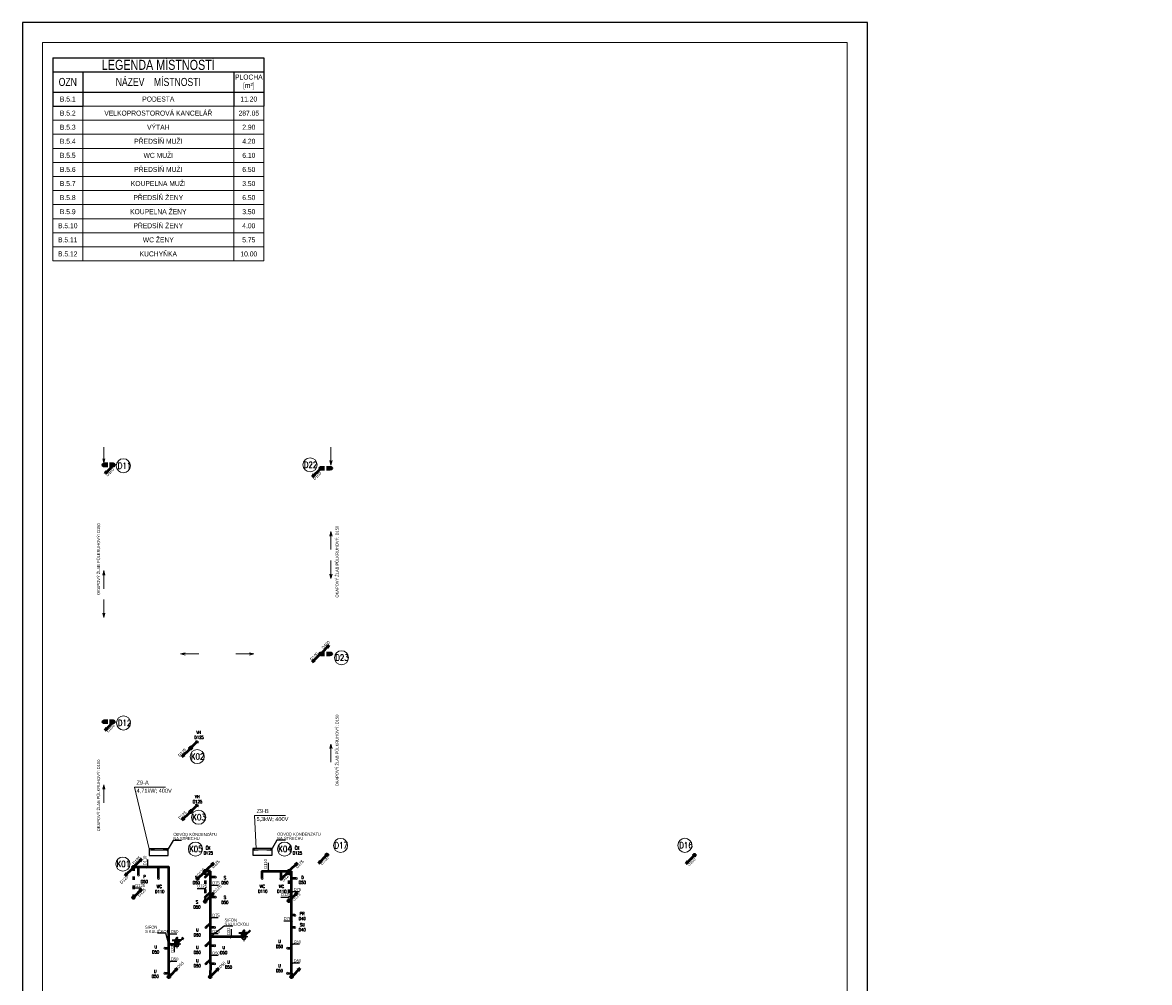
# Model space of a CAD drawing. Header units: millimetres. Extents: x 886281 to 2603493, y -207328 to 3107.
# Tile 16 of 24: x 1303834 to 1359859, y -167426 to -119684. Entities that reach past the tile are written whole.
import ezdxf

# ---------------------------------------------------------------- set-up
doc = ezdxf.new("R2010")
doc.units = ezdxf.units.MM
doc.header["$LTSCALE"] = 15
for name, pattern in [('ACAD_ISO03W100', [30, 12, -18]), ('DASHDOT', [25.4, 12.7, -6.35, 0, -6.35]), ('DASHED', [19.05, 12.7, -6.35])]:
    doc.linetypes.add(name, pattern=pattern)
doc.layers.add('AA_FORMÁTY NETISK', color=40, linetype='Continuous', plot=False)
for name, color, linetype, lineweight in [('AA_FORMÁTY TISK', 7, 'Continuous', 15), ('AA_Tabulky místností', 4, 'Continuous', 13), ('Kóty_obecně', 7, 'Continuous', 25), ('Standard', 7, 'Continuous', 25), ('VZT-potrubi', 30, 'Continuous', 35), ('ZTI-hl_tvarovky', 7, 'Continuous', 50), ('ZTI-kan_st_destova', 71, 'Continuous', 50), ('ZTI-kan_st_splaskova', 12, 'Continuous', 50), ('ZTI-kanal_destova', 70, 'DASHED', 50), ('ZTI-kanal_pripojovaci', 130, 'Continuous', 50), ('ZTI-kanal_splaskova_pod_str', 32, 'ACAD_ISO03W100', 50), ('ZTI-komponenty', 120, 'Continuous', 20), ('ZTI_popis', 191, 'Continuous', 15)]:
    doc.layers.add(name, color=color, linetype=linetype, lineweight=lineweight)
doc.layers.add('ZTI-kanal_pripojovaci-popis', color=7, linetype='Continuous')
doc.layers.add('ZTI-zar_predmety-tecky', color=7, linetype='Continuous', lineweight=20, plot=False)
doc.styles.add('Popis', font='simplex.shx', dxfattribs={"width": 0.85, "height": 150})
doc.styles.get("Standard").update_dxf_attribs({"font": 'ic-simplex.shx', "width": 0.8})

# ---------------------------------------------------------------- blocks, each defined once
blk = doc.blocks.new('*U98')
at = {"color": 0, "linetype": 'ByBlock', "lineweight": -2}
blk.add_circle((0, 0), 50, dxfattribs=at)
blk = doc.blocks.new('*U195')
at = {"color": 0, "linetype": 'ByBlock', "lineweight": -2}
blk.add_circle((0, 0), 50, dxfattribs=at)
blk = doc.blocks.new('*U196')
at = {"color": 0, "linetype": 'ByBlock', "lineweight": -2}
blk.add_circle((0, 0), 50, dxfattribs=at)
blk = doc.blocks.new('*U197')
at = {"color": 0, "linetype": 'ByBlock', "lineweight": -2}
blk.add_circle((0, 0), 50, dxfattribs=at)
blk = doc.blocks.new('*U109')
at = {"color": 0, "linetype": 'ByBlock', "lineweight": -2}
blk.add_circle((0, 0), 50, dxfattribs=at)
blk = doc.blocks.new('*U99')
at = {"color": 0, "linetype": 'ByBlock', "lineweight": -2}
blk.add_circle((0, 0), 50, dxfattribs=at)
blk = doc.blocks.new('*U104')
at = {"color": 0, "linetype": 'ByBlock', "lineweight": -2}
blk.add_circle((0, 0), 50, dxfattribs=at)
blk = doc.blocks.new('*U103')
at = {"color": 0, "linetype": 'ByBlock', "lineweight": -2}
blk.add_circle((0, 0), 50, dxfattribs=at)
blk = doc.blocks.new('*U100')
at = {"color": 0, "linetype": 'ByBlock', "lineweight": -2}
blk.add_circle((0, 0), 50, dxfattribs=at)
blk = doc.blocks.new('*U102')
at = {"color": 0, "linetype": 'ByBlock', "lineweight": -2}
blk.add_circle((0, 0), 50, dxfattribs=at)
blk = doc.blocks.new('*U101')
at = {"color": 0, "linetype": 'ByBlock', "lineweight": -2}
blk.add_circle((0, 0), 50, dxfattribs=at)
blk = doc.blocks.new('*U105')
at = {"color": 0, "linetype": 'ByBlock', "lineweight": -2}
blk.add_circle((0, 0), 50, dxfattribs=at)
blk = doc.blocks.new('*U106')
at = {"color": 0, "linetype": 'ByBlock', "lineweight": -2}
blk.add_circle((0, 0), 50, dxfattribs=at)
blk = doc.blocks.new('*U111')
at = {"color": 0, "linetype": 'ByBlock', "lineweight": -2}
blk.add_circle((0, 0), 50, dxfattribs=at)
blk = doc.blocks.new('*U107')
at = {"color": 0, "linetype": 'ByBlock', "lineweight": -2}
blk.add_circle((0, 0), 50, dxfattribs=at)
blk = doc.blocks.new('*U110')
at = {"color": 0, "linetype": 'ByBlock', "lineweight": -2}
blk.add_circle((0, 0), 50, dxfattribs=at)
blk = doc.blocks.new('*U113')
at = {"color": 0, "linetype": 'ByBlock', "lineweight": -2}
blk.add_circle((0, 0), 50, dxfattribs=at)
blk = doc.blocks.new('*U108')
at = {"color": 0, "linetype": 'ByBlock', "lineweight": -2}
blk.add_circle((0, 0), 50, dxfattribs=at)
blk = doc.blocks.new('*U112')
at = {"color": 0, "linetype": 'ByBlock', "lineweight": -2}
blk.add_circle((0, 0), 50, dxfattribs=at)
blk = doc.blocks.new('*U97')
at = {"color": 0, "linetype": 'ByBlock', "lineweight": -2}
blk.add_circle((0, 0), 50, dxfattribs=at)
blk = doc.blocks.new('*U127')
at = {"color": 0, "linetype": 'ByBlock', "lineweight": -2}
blk.add_circle((0, 0), 50, dxfattribs=at)
blk = doc.blocks.new('*U218', base_point=(137, -614))
at = {"color": 0, "linetype": 'ByBlock', "lineweight": -2}
for p, q in [((137, -614), (586, -614)), ((586, -614), (485, -589)), ((586, -614), (485, -639))]:
    blk.add_line(p, q, dxfattribs=at)
blk = doc.blocks.new('*U219', base_point=(200, 100))
at = {"linetype": 'ByBlock'}
blk.add_hatch(color=0, dxfattribs=at).paths.add_polyline_path([(200, 200, 1), (200, 0, -0.618034)])
at = {"color": 0, "linetype": 'ByBlock', "lineweight": -2}
for p, q in [((0, 0), (0, 200)), ((200, 200), (0, 200)), ((0, 0), (200, 0))]:
    blk.add_line(p, q, dxfattribs=at)
at = {"color": 2, "linetype": 'DASHDOT', "lineweight": 25}
for p, q in [((0, 100), (400, 100)), ((200, 300), (200, -100))]:
    blk.add_line(p, q, dxfattribs=at)
at = {"color": 0, "linetype": 'ByBlock', "lineweight": -2}
for start, end in [(90, 270), (270, 90)]:
    blk.add_arc((200, 100), 100, start, end, dxfattribs=at)
blk = doc.blocks.new('*U220', base_point=(200, 200))
at = {"linetype": 'ByBlock'}
blk.add_hatch(color=0, dxfattribs=at).paths.add_polyline_path([(200, 200, 1), (200, 0, -0.618034)])
at = {"color": 0, "linetype": 'ByBlock', "lineweight": -2}
for p, q in [((0, 0), (0, 200)), ((200, 200), (0, 200)), ((0, 0), (200, 0))]:
    blk.add_line(p, q, dxfattribs=at)
at = {"color": 2, "linetype": 'DASHDOT', "lineweight": 25}
for p, q in [((0, 100), (400, 100)), ((200, 300), (200, -100))]:
    blk.add_line(p, q, dxfattribs=at)
at = {"color": 0, "linetype": 'ByBlock', "lineweight": -2}
for start, end in [(90, 270), (270, 90)]:
    blk.add_arc((200, 100), 100, start, end, dxfattribs=at)
blk = doc.blocks.new('*U225')
at = {"color": 0, "linetype": 'ByBlock', "lineweight": -2}
for p, q in [((-72, 49), (-20, 92)), ((-72, 49), (72, 49)), ((-51, 402), (0, 500)), ((-51, 402), (51, 402)), ((-20, 92), (-20, 134)), ((-20, 134), (20, 134)), ((0, 500), (51, 402)), ((0, 402), (0, 0)), ((20, 92), (20, 134)), ((72, 49), (20, 92))]:
    blk.add_line(p, q, dxfattribs=at)
blk = doc.blocks.new('*T228')
at = {"layer": 'AA_Tabulky místností', "color": 0, "linetype": 'ByBlock', "lineweight": -2}
for p, q in [((0, 0), (1500, 0)), ((0, 0), (0, -700)), ((1500, 0), (9000, -1)), ((9000, -1), (10500, -1)), ((10500, -1), (10500, -701)), ((0, -700), (1500, -700)), ((0, -700), (0, -1700)), ((1500, -700), (9000, -701)), ((1500, -700), (1500, -1700)), ((9000, -701), (10500, -701)), ((9000, -701), (9000, -1701)), ((10500, -701), (10500, -1701)), ((0, -1700), (1500, -1700)), ((0, -1700), (0, -2400)), ((1500, -1700), (9000, -1701)), ((1500, -1700), (1500, -2400)), ((9000, -1701), (10500, -1701)), ((9000, -1701), (9000, -2401)), ((10500, -1701), (10500, -2401)), ((0, -2400), (1500, -2400))]:
    blk.add_line(p, q, dxfattribs=at)
at = {"layer": 'AA_Tabulky místností', "color": 0, "linetype": 'ByBlock'}
for p, q in [((0, -2400), (0, -3100)), ((1500, -2400), (9000, -2401)), ((1500, -2400), (1500, -3100)), ((9000, -2401), (10500, -2401)), ((9000, -2401), (9000, -3101)), ((10500, -2401), (10500, -3101)), ((0, -3100), (1500, -3100)), ((0, -3100), (0, -3800)), ((1500, -3100), (9000, -3101)), ((1500, -3100), (1500, -3800)), ((9000, -3101), (10500, -3101)), ((9000, -3101), (9000, -3801)), ((10500, -3101), (10500, -3801)), ((0, -3800), (1500, -3800)), ((0, -3800), (0, -4500)), ((1500, -3800), (9000, -3801)), ((1500, -3800), (1500, -4500)), ((9000, -3801), (10500, -3801)), ((9000, -3801), (9000, -4501)), ((10500, -3801), (10500, -4501)), ((0, -4500), (-1, -5200)), ((0, -4500), (1500, -4500)), ((1500, -4500), (1499, -5200)), ((1500, -4500), (9000, -4501)), ((9000, -4501), (8999, -5201)), ((9000, -4501), (10500, -4501)), ((10500, -4501), (10499, -5201)), ((-1, -5200), (1499, -5200)), ((-1, -5200), (-1, -5900)), ((1499, -5200), (8999, -5201)), ((1499, -5200), (1499, -5900)), ((8999, -5201), (10499, -5201)), ((8999, -5201), (8999, -5901)), ((10499, -5201), (10499, -5901)), ((-1, -5900), (1499, -5900)), ((-1, -5900), (-1, -6600)), ((1499, -5900), (8999, -5901)), ((1499, -5900), (1499, -6600)), ((8999, -5901), (10499, -5901)), ((8999, -5901), (8999, -6601)), ((10499, -5901), (10499, -6601)), ((-1, -6600), (1499, -6600)), ((-1, -6600), (-1, -7300)), ((1499, -6600), (8999, -6601)), ((1499, -6600), (1499, -7300)), ((8999, -6601), (10499, -6601)), ((8999, -6601), (8999, -7301)), ((10499, -6601), (10499, -7301)), ((-1, -7300), (1499, -7300)), ((-1, -7300), (-1, -8000)), ((1499, -7300), (8999, -7301)), ((1499, -7300), (1499, -8000)), ((8999, -7301), (10499, -7301)), ((8999, -7301), (8999, -8001)), ((10499, -7301), (10499, -8001)), ((-1, -8000), (1499, -8000)), ((-1, -8000), (-1, -8700)), ((1499, -8000), (8999, -8001)), ((1499, -8000), (1499, -8700)), ((8999, -8001), (10499, -8001)), ((8999, -8001), (8999, -8701)), ((10499, -8001), (10499, -8701)), ((-1, -8700), (1499, -8700)), ((-1, -8700), (-1, -9400)), ((1499, -8700), (8999, -8701)), ((1499, -8700), (1499, -9400)), ((8999, -8701), (10499, -8701)), ((8999, -8701), (8999, -9401)), ((10499, -8701), (10499, -9401)), ((-1, -9400), (1499, -9400)), ((-1, -9400), (-1, -10100)), ((1499, -9400), (8999, -9401)), ((1499, -9400), (1499, -10100)), ((8999, -9401), (10499, -9401)), ((8999, -9401), (8999, -10101)), ((10499, -9401), (10499, -10101)), ((-1, -10100), (1499, -10100)), ((1499, -10100), (8999, -10101)), ((8999, -10101), (10499, -10101))]:
    blk.add_line(p, q, dxfattribs=at)
at = {"layer": 'AA_Tabulky místností', "attachment_point": 5, "rotation": 359.9944}
for s, insert, char_height, width in [('LEGEND{\\Fc:\\program files\\ab studio\\cadkonplus 2018\\2018\\fonts\\ic-simplex|c238;A} MÍSTNOSTÍ', (5250, -351), 500, 10497), ('OZN', (750, -1200), 400, 1497), ('NÁZEV    MÍSTNOSTI', (5250, -1201), 400, 7497), ('PLOCHA [m²]', (9750, -1201), 250, 1497), ('B.5.1', (750, -2050), 250, 1497), ('PODESTA', (5250, -2051), 250, 7497), ('11.20', (9750, -2051), 250, 1497), ('B.5.2', (750, -2750), 250, 1497), ('VELKOPROSTOROVÁ KANCELÁŘ', (5250, -2751), 250, 7497), ('287.05', (9750, -2751), 250, 1497), ('B.5.3', (750, -3450), 250, 1497), ('VÝTAH', (5250, -3451), 250, 7497), ('2.90', (9750, -3451), 250, 1497), ('PŘEDSÍŇ MUŽI', (5250, -4151), 250, 7497), ('B.5.4', (750, -4150), 250, 1497), ('4.20', (9750, -4151), 250, 1497), ('B.5.5', (750, -4850), 250, 1497), ('WC MUŽI', (5250, -4851), 250, 7497), ('6.10', (9750, -4851), 250, 1497), ('B.5.6', (749, -5550), 250, 1497), ('PŘEDSÍŇ MUŽI', (5249, -5551), 250, 7497), ('6.50', (9749, -5551), 250, 1497), ('B.5.7', (749, -6250), 250, 1497), ('KOUPELNA MUŽI', (5249, -6251), 250, 7497), ('3.50', (9749, -6251), 250, 1497), ('PŘEDSÍŇ ŽENY', (5249, -6951), 250, 7497), ('B.5.8', (749, -6950), 250, 1497), ('6.50', (9749, -6951), 250, 1497), ('B.5.9', (749, -7650), 250, 1497), ('KOUPELNA ŽENY', (5249, -7651), 250, 7497), ('3.50', (9749, -7651), 250, 1497), ('B.5.10', (749, -8350), 250, 1497), ('PŘEDSÍŇ ŽENY', (5249, -8351), 250, 7497), ('4.00', (9749, -8351), 250, 1497), ('B.5.11', (749, -9050), 250, 1497), ('WC ŽENY', (5249, -9051), 250, 7497), ('5.75', (9749, -9051), 250, 1497), ('KUCHYŇKA', (5249, -9751), 250, 7497), ('B.5.12', (749, -9750), 250, 1497), ('10.00', (9749, -9751), 250, 1497)]:
    blk.add_mtext(s, dxfattribs=dict(at, insert=insert, char_height=char_height, width=width))
blk = doc.blocks.new('*U351')
at = {"color": 0, "linetype": 'ByBlock', "lineweight": -2}
for p, q in [((-35.36, -35.36), (-424.26, -424.26)), ((-424.26, -424.26), (-344.71, -291.68)), ((-291.68, -344.71), (-424.26, -424.26))]:
    blk.add_line(p, q, dxfattribs=at)
blk.add_circle((0, 0), 50, dxfattribs=at)
blk = doc.blocks.new('*U352')
at = {"color": 0, "linetype": 'ByBlock', "lineweight": -2}
for p, q in [((-35.36, -35.36), (-424.26, -424.26)), ((-424.26, -424.26), (-344.71, -291.68)), ((-291.68, -344.71), (-424.26, -424.26))]:
    blk.add_line(p, q, dxfattribs=at)
blk.add_circle((0, 0), 50, dxfattribs=at)
blk = doc.blocks.new('*U353')
at = {"color": 0, "linetype": 'ByBlock', "lineweight": -2}
for p, q in [((-35.36, -35.36), (-424.26, -424.26)), ((-424.26, -424.26), (-344.71, -291.68)), ((-291.68, -344.71), (-424.26, -424.26))]:
    blk.add_line(p, q, dxfattribs=at)
blk.add_circle((0, 0), 50, dxfattribs=at)
blk = doc.blocks.new('*U354')
at = {"color": 0, "linetype": 'ByBlock', "lineweight": -2}
for p, q in [((-35.36, -35.36), (-424.26, -424.26)), ((-424.26, -424.26), (-344.71, -291.68)), ((-291.68, -344.71), (-424.26, -424.26))]:
    blk.add_line(p, q, dxfattribs=at)
blk.add_circle((0, 0), 50, dxfattribs=at)
blk = doc.blocks.new('*U360')
at = {"color": 0, "linetype": 'ByBlock', "lineweight": -2}
for p, q in [((-35.36, -35.36), (-424.26, -424.26)), ((-424.26, -424.26), (-344.71, -291.68)), ((-291.68, -344.71), (-424.26, -424.26))]:
    blk.add_line(p, q, dxfattribs=at)
blk.add_circle((0, 0), 50, dxfattribs=at)
blk = doc.blocks.new('*U361')
at = {"color": 0, "linetype": 'ByBlock', "lineweight": -2}
for p, q in [((-35.36, -35.36), (-424.26, -424.26)), ((-424.26, -424.26), (-344.71, -291.68)), ((-291.68, -344.71), (-424.26, -424.26))]:
    blk.add_line(p, q, dxfattribs=at)
blk.add_circle((0, 0), 50, dxfattribs=at)
blk = doc.blocks.new('*U362')
at = {"color": 0, "linetype": 'ByBlock', "lineweight": -2}
for p, q in [((35.36, 35.36), (424.26, 424.26)), ((424.26, 424.26), (291.68, 344.71)), ((344.71, 291.68), (424.26, 424.26)), ((-35.36, -35.36), (-424.26, -424.26)), ((-424.26, -424.26), (-344.71, -291.68)), ((-291.68, -344.71), (-424.26, -424.26))]:
    blk.add_line(p, q, dxfattribs=at)
blk.add_circle((0, 0), 50, dxfattribs=at)
blk = doc.blocks.new('*U363')
at = {"color": 0, "linetype": 'ByBlock', "lineweight": -2}
for p, q in [((35.36, 35.36), (424.26, 424.26)), ((424.26, 424.26), (291.68, 344.71)), ((344.71, 291.68), (424.26, 424.26))]:
    blk.add_line(p, q, dxfattribs=at)
blk.add_circle((0, 0), 50, dxfattribs=at)
blk = doc.blocks.new('*U364')
at = {"color": 0, "linetype": 'ByBlock', "lineweight": -2}
for p, q in [((35.36, 35.36), (424.26, 424.26)), ((424.26, 424.26), (291.68, 344.71)), ((344.71, 291.68), (424.26, 424.26))]:
    blk.add_line(p, q, dxfattribs=at)
blk.add_circle((0, 0), 50, dxfattribs=at)
blk = doc.blocks.new('*U365')
at = {"color": 0, "linetype": 'ByBlock', "lineweight": -2}
for p, q in [((35.36, 35.36), (424.26, 424.26)), ((424.26, 424.26), (291.68, 344.71)), ((344.71, 291.68), (424.26, 424.26))]:
    blk.add_line(p, q, dxfattribs=at)
blk.add_circle((0, 0), 50, dxfattribs=at)
blk = doc.blocks.new('*U366')
at = {"color": 0, "linetype": 'ByBlock', "lineweight": -2}
for p, q in [((35.36, 35.36), (424.26, 424.26)), ((424.26, 424.26), (291.68, 344.71)), ((344.71, 291.68), (424.26, 424.26))]:
    blk.add_line(p, q, dxfattribs=at)
blk.add_circle((0, 0), 50, dxfattribs=at)
blk = doc.blocks.new('*U367')
at = {"color": 0, "linetype": 'ByBlock', "lineweight": -2}
for p, q in [((35.36, 35.36), (424.26, 424.26)), ((424.26, 424.26), (291.68, 344.71)), ((344.71, 291.68), (424.26, 424.26)), ((-35.36, -35.36), (-424.26, -424.26)), ((-424.26, -424.26), (-344.71, -291.68)), ((-291.68, -344.71), (-424.26, -424.26))]:
    blk.add_line(p, q, dxfattribs=at)
blk.add_circle((0, 0), 50, dxfattribs=at)
blk = doc.blocks.new('*U368')
at = {"color": 0, "linetype": 'ByBlock', "lineweight": -2}
for p, q in [((35.36, 35.36), (424.26, 424.26)), ((424.26, 424.26), (291.68, 344.71)), ((344.71, 291.68), (424.26, 424.26)), ((-35.36, -35.36), (-424.26, -424.26)), ((-424.26, -424.26), (-344.71, -291.68)), ((-291.68, -344.71), (-424.26, -424.26))]:
    blk.add_line(p, q, dxfattribs=at)
blk.add_circle((0, 0), 50, dxfattribs=at)
blk = doc.blocks.new('*U369')
at = {"color": 0, "linetype": 'ByBlock', "lineweight": -2}
for p, q in [((35.36, 35.36), (424.26, 424.26)), ((424.26, 424.26), (291.68, 344.71)), ((344.71, 291.68), (424.26, 424.26))]:
    blk.add_line(p, q, dxfattribs=at)
blk.add_circle((0, 0), 50, dxfattribs=at)
blk = doc.blocks.new('*U423')
at = {"color": 0, "linetype": 'ByBlock', "lineweight": -2}
for p, q in [((-35.36, -35.36), (-424.26, -424.26)), ((-424.26, -424.26), (-344.71, -291.68)), ((-291.68, -344.71), (-424.26, -424.26))]:
    blk.add_line(p, q, dxfattribs=at)
blk.add_circle((0, 0), 50, dxfattribs=at)
blk = doc.blocks.new('*U433')
at = {"color": 0, "linetype": 'ByBlock', "lineweight": -2}
for p, q in [((35.36, 35.36), (424.26, 424.26)), ((424.26, 424.26), (291.68, 344.71)), ((344.71, 291.68), (424.26, 424.26)), ((-35.36, -35.36), (-424.26, -424.26)), ((-424.26, -424.26), (-344.71, -291.68)), ((-291.68, -344.71), (-424.26, -424.26))]:
    blk.add_line(p, q, dxfattribs=at)
blk.add_circle((0, 0), 50, dxfattribs=at)
blk = doc.blocks.new('*U445')
at = {"color": 0, "linetype": 'ByBlock', "lineweight": -2}
for p, q in [((35.36, 35.36), (424.26, 424.26)), ((424.26, 424.26), (291.68, 344.71)), ((344.71, 291.68), (424.26, 424.26))]:
    blk.add_line(p, q, dxfattribs=at)
blk.add_circle((0, 0), 50, dxfattribs=at)
blk = doc.blocks.new('*U437', base_point=(-409.4, 0))
at = {"color": 0, "linetype": 'ByBlock', "lineweight": -2}
for p, q in [((-409.4, 0), (-307.93, 24.96)), ((0, 0), (-409.4, 0)), ((-409.4, 0), (-307.93, -24.96))]:
    blk.add_line(p, q, dxfattribs=at)

msp = doc.modelspace()

# ---------------------------------------------------------------- linework, layer by layer
at = {"layer": 'AA_FORMÁTY NETISK'}
msp.add_lwpolyline([(1303834, -119684), (1303834, -203784), (1345834, -203784), (1345834, -119684)], close=True, dxfattribs=at)
at = {"layer": 'AA_FORMÁTY TISK'}
msp.add_lwpolyline([(1304834, -120684), (1304834, -202784), (1344834, -202784), (1344834, -120684)], close=True, dxfattribs=at)
at = {"layer": 'Standard', "color": 0, "linetype": 'Continuous', "lineweight": 13, "ltscale": 1000}
for p, q in [((1309404, -157705), (1310944, -157705)), ((1310131, -160778), (1309404, -157705)), ((1315373, -159117), (1316913, -159117)), ((1315373, -159117), (1315450, -160768)), ((1310191, -160808), (1311021, -160878)), ((1311021, -160808), (1310191, -160878)), ((1311021, -160878), (1311021, -160808)), ((1315352, -160798), (1315352, -160868)), ((1315352, -160798), (1316182, -160868)), ((1316182, -160798), (1315352, -160868)), ((1316182, -160868), (1316182, -160798))]:
    msp.add_line(p, q, dxfattribs=at)
at = {"layer": 'Standard', "color": 0, "linetype": 'Continuous', "lineweight": 25, "ltscale": 1000}
for p, q in [((1310131, -160778), (1310131, -161108)), ((1311081, -160778), (1310131, -160778)), ((1311081, -161108), (1311081, -160778)), ((1315291, -160768), (1315291, -161098)), ((1316241, -160768), (1315291, -160768)), ((1316241, -161098), (1316241, -160768)), ((1310131, -161108), (1311081, -161108)), ((1315291, -161098), (1316241, -161098))]:
    msp.add_line(p, q, dxfattribs=at)
at = {"layer": 'VZT-potrubi', "color": 10}
for points in [[(1311268, -165327), (1311438, -165327), (1311527, -165192), (1311503, -165327)], [(1314593, -164964), (1314763, -164964), (1314852, -164828), (1314828, -164964)], [(1315062, -164964), (1314892, -164964), (1314803, -165099), (1314828, -164964)], [(1311737, -165327), (1311567, -165327), (1311478, -165463), (1311503, -165327)]]:
    msp.add_lwpolyline(points, dxfattribs=at)
at = {"layer": 'ZTI-kan_st_destova', "lineweight": 15}
for centre in [(1308846, -141729), (1318127, -141682), (1319691, -151275), (1308853, -154520), (1319647, -160610), (1336761, -160606)]:
    msp.add_circle(centre, 350, dxfattribs=at)
at = {"layer": 'ZTI-kan_st_splaskova', "lineweight": 15}
for centre in [(1312519, -156193), (1312589, -159211), (1312430, -160790), (1316861, -160790), (1308824, -161536)]:
    msp.add_circle(centre, 350, dxfattribs=at)
at = {"layer": 'ZTI-kanal_destova'}
for points in [[(1308354, -141640), (1307870, -141640)], [(1308354, -141740), (1307870, -141740)], [(1318659, -141904), (1319160, -141904)], [(1318660, -141804), (1319160, -141804)], [(1318655, -151126), (1319156, -151126)], [(1318656, -151026), (1319156, -151026)], [(1308354, -154413), (1307870, -154413)], [(1308354, -154513), (1307870, -154513)]]:
    msp.add_lwpolyline(points, dxfattribs=at)
at = {"layer": 'ZTI-kanal_destova', "linetype": 'Continuous'}
for centre in [(1307870, -141690), (1319160, -141854), (1319156, -151076), (1307870, -154463)]:
    msp.add_circle(centre, 50, dxfattribs=at)
at = {"layer": 'ZTI-kanal_pripojovaci'}
for p, q in [((1313171, -166496), (1313168, -167143)), ((1311114, -166971), (1311115, -167143)), ((1317213, -166971), (1317213, -167143))]:
    msp.add_line(p, q, dxfattribs=at)
for points in [[(1310594, -161699), (1309345, -161699)], [(1309594, -162085), (1309594, -161699)], [(1310904, -166971), (1311114, -166971), (1311114, -161699), (1310594, -161699)], [(1310594, -162249), (1310594, -161699)], [(1313171, -161898), (1312914, -161898)], [(1313171, -165596), (1313171, -161898)], [(1315744, -162249), (1315744, -161898), (1317074, -161898)], [(1316694, -162249), (1316694, -161898)], [(1317004, -166972), (1317213, -166971), (1317213, -161898)], [(1317074, -161898), (1317213, -161898)], [(1312914, -162186), (1313171, -161930)], [(1313424, -162186), (1313171, -162186)], [(1317444, -162256), (1317213, -162256)], [(1312914, -163186), (1313171, -162930)], [(1313424, -163186), (1313171, -163186)], [(1317366, -164085), (1317213, -164085)], [(1312954, -164696), (1313171, -164479)], [(1313384, -164696), (1313171, -164696)], [(1317366, -164686), (1317213, -164686)], [(1314828, -165164), (1313171, -165164)], [(1310904, -165721), (1311114, -165721)], [(1311114, -165527), (1311503, -165527)], [(1312954, -165596), (1313171, -165379)], [(1313384, -166496), (1313171, -166496), (1313171, -165596)], [(1313384, -165596), (1313171, -165596)], [(1317004, -165721), (1317213, -165721)], [(1312954, -166496), (1313171, -166279)]]:
    msp.add_lwpolyline(points, dxfattribs=at)
at = {"layer": 'ZTI-kanal_pripojovaci-popis', "color": 2}
for p, q in [((1311739, -160359), (1311321, -160359)), ((1316900, -160349), (1316482, -160349)), ((1310042, -161306), (1310042, -161724)), ((1316044, -161478), (1316044, -161896)), ((1309738, -162733), (1309320, -162733)), ((1312520, -162751), (1312939, -162751)), ((1313562, -162599), (1313144, -162599)), ((1317606, -162923), (1317188, -162923)), ((1316681, -163176), (1317099, -163176)), ((1313562, -164212), (1313144, -164212)), ((1314282, -164620), (1313864, -164620)), ((1316820, -164366), (1317238, -164366)), ((1310961, -164978), (1310542, -164978)), ((1311508, -165017), (1311089, -165017)), ((1313562, -165015), (1313144, -165015)), ((1314205, -164770), (1314205, -165189)), ((1311394, -165921), (1311394, -165502)), ((1317606, -165522), (1317188, -165522)), ((1311508, -166384), (1311089, -166384)), ((1313562, -166088), (1313144, -166088)), ((1317606, -166471), (1317188, -166471))]:
    msp.add_line(p, q, dxfattribs=at)
at = {"layer": 'ZTI-kanal_pripojovaci-popis', "color": 3}
for p, q in [((1309998, -161744), (1310086, -161655)), ((1315999, -161916), (1316088, -161827)), ((1309300, -162689), (1309389, -162777)), ((1312958, -162706), (1312870, -162795)), ((1313125, -162555), (1313213, -162643)), ((1317169, -162879), (1317257, -162968)), ((1317118, -163132), (1317030, -163221)), ((1313125, -164168), (1313213, -164257)), ((1317169, -164322), (1317257, -164410)), ((1311070, -164973), (1311158, -165061)), ((1313125, -164971), (1313213, -165059)), ((1314160, -165208), (1314249, -165119)), ((1311350, -165483), (1311438, -165571)), ((1317169, -165478), (1317257, -165566)), ((1311070, -166340), (1311158, -166428)), ((1313125, -166044), (1313213, -166133)), ((1317169, -166427), (1317257, -166516))]:
    msp.add_line(p, q, dxfattribs=at)
at = {"layer": 'ZTI-kanal_pripojovaci-popis', "color": 2}
for points in [[(1311321, -160359), (1311081, -160778)], [(1316482, -160349), (1316241, -160768)], [(1313864, -164620), (1313240, -165114)], [(1311090, -165477), (1310961, -164978)]]:
    msp.add_lwpolyline(points, dxfattribs=at)
at = {"layer": 'ZTI-kanal_splaskova_pod_str'}
for points in [[(1309345, -161699), (1309345, -163199)], [(1312914, -161898), (1312914, -163398)], [(1317074, -161898), (1317074, -163371)]]:
    msp.add_lwpolyline(points, dxfattribs=at)
at = {"layer": 'ZTI-komponenty'}
for points in [[(1313140, -165114), (1313240, -165114), (1313240, -165214), (1313140, -165214)], [(1311090, -165477), (1311190, -165477), (1311190, -165577), (1311090, -165577)]]:
    msp.add_lwpolyline(points, close=True, dxfattribs=at)

# ---------------------------------------------------------------- block references
msp.add_blockref('*T228', (1305334, -121441))
at = {"layer": 'VZT-potrubi', "color": 10}
for name, p, rotation in [('*U218', (1311503, -165527), 44.99999999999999), ('*U219', (1314828, -165164), 270), ('*U218', (1314828, -165164), 44.99999999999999), ('*U220', (1311603, -165527), 270)]:
    msp.add_blockref(name, p, dxfattribs=dict(at, rotation=rotation))
at = {"layer": 'ZTI-hl_tvarovky', "rotation": 314.9999999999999}
for p in [(1312179, -155780), (1312179, -158935)]:
    msp.add_blockref('*U225', p, dxfattribs=at)
at = {"layer": 'ZTI-kan_st_destova'}
for name, p in [('*U353', (1308359, -141690)), ('*U352', (1318659, -141854)), ('*U354', (1308355, -154463)), ('*U423', (1318970, -161079)), ('*U351', (1337239, -161096))]:
    msp.add_blockref(name, p, dxfattribs=at)
at = {"layer": 'ZTI-kan_st_destova', "rotation": 180}
msp.add_blockref('*U433', (1318655, -151076), dxfattribs=at)
at = {"layer": 'ZTI-kan_st_splaskova'}
for name, p in [('*U360', (1312179, -155780)), ('*U361', (1312179, -158935)), ('*U363', (1309345, -163199)), ('*U365', (1312914, -163398)), ('*U445', (1317074, -163371)), ('*U364', (1311115, -167143)), ('*U366', (1313168, -167143)), ('*U369', (1317213, -167143))]:
    msp.add_blockref(name, p, dxfattribs=at)
at = {"layer": 'ZTI-kan_st_splaskova', "rotation": 180}
for name, p in [('*U362', (1309345, -161699)), ('*U367', (1312914, -161898)), ('*U368', (1317074, -161898))]:
    msp.add_blockref(name, p, dxfattribs=at)
at = {"layer": 'ZTI-komponenty'}
for p, xscale, yscale, zscale, rotation in [((1307879, -141584), 1.924108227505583, 1.924108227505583, 1.924108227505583, 90), ((1319169, -141694), 2.19348689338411, 2.19348689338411, 2.19348689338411, 90), ((1319169, -145002), -2.19348689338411, 2.19348689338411, 2.19348689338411, 90), ((1319169, -147334), 2.19348689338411, 2.19348689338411, 2.19348689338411, 90.00000000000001), ((1307879, -146944), -2.19348689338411, 2.19348689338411, 2.19348689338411, 89.99999999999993), ((1307879, -149275), 2.19348689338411, 2.19348689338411, 2.19348689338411, 90.00000000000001), ((1319169, -155569), -2.19348689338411, 2.19348689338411, 2.19348689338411, 89.99999999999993), ((1307879, -157589), -2.19348689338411, 2.19348689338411, 2.19348689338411, 89.99999999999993)]:
    msp.add_blockref('*U437', p, dxfattribs=dict(at, xscale=xscale, yscale=yscale, zscale=zscale, rotation=rotation))
at = {"layer": 'ZTI-komponenty', "yscale": 2.19348689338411, "zscale": 2.19348689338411}
for p, xscale in [((1311694, -151087), 2.19348689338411), ((1315336, -151087), -2.19348689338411)]:
    msp.add_blockref('*U437', p, dxfattribs=dict(at, xscale=xscale))
at = {"layer": 'ZTI-zar_predmety-tecky'}
for name, p, rotation in [('*U195', (1309594, -162085), 270), ('*U196', (1310594, -162249), 270), ('*U107', (1312914, -162186), 90), ('*U111', (1313424, -162186), 270), ('*U110', (1315744, -162249), 270), ('*U97', (1316694, -162249), 90), ('*U127', (1317444, -162256), 270), ('*U106', (1312914, -163186), 270), ('*U105', (1313424, -163186), 270), ('*U113', (1317366, -164085), 270), ('*U101', (1312954, -164696), 270), ('*U102', (1313384, -164696), 90), ('*U112', (1317366, -164686), 270), ('*U197', (1310904, -165721), 270), ('*U100', (1312954, -165596), 270), ('*U103', (1313384, -165596), 90), ('*U108', (1317004, -165721), 270), ('*U98', (1310904, -166971), 270), ('*U99', (1312954, -166496), 270), ('*U109', (1313384, -166496), 90), ('*U104', (1317004, -166971), 270)]:
    msp.add_blockref(name, p, dxfattribs=dict(at, rotation=rotation))

# ---------------------------------------------------------------- texts
at = {"layer": 'Kóty_obecně', "color": 0, "linetype": 'Continuous', "lineweight": 13, "char_height": 200, "width": 1833.5, "attachment_point": 1, "line_spacing_factor": 1.204819}
for s, insert in [('{\\fArial CE|i0|b0;\\H200.000000;\\W1.000000;\\C7;Z9-A}\\P{\\fArial CE|i0|b0;\\H200.000000;\\W1.000000;\\C7;4,71kW; 400V}\\P', (1309502, -157386)), ('\\fArial CE|b0|i0|c0|p0;\\C7;Z9-B\\P{\\Fic-simplex.shx;\\C0;\\W0.8;5,3}kW; 400V\\Fic-simplex.shx;\\C0;\\W0.8;\\P', (1315470, -158798))]:
    msp.add_mtext(s, dxfattribs=dict(at, insert=insert))
at = {"layer": 'ZTI-kan_st_destova', "lineweight": 15, "char_height": 300, "width": 4855.27, "attachment_point": 1, "style": 'Popis'}
for s, insert in [('\\fsimplex|b0|i0|c0|p0;\\W0.85;D11', (1308568, -141575)), ('\\fsimplex|b0|i0|c0|p0;\\W0.85;D22', (1317818, -141528)), ('\\fsimplex|b0|i0|c0|p0;\\W0.85;D23', (1319382, -151121)), ('\\fsimplex|b0|i0|c0|p0;\\W0.85;D12', (1308575, -154367)), ('\\fsimplex|b0|i0|c0|p0;\\W0.85;D17', (1319339, -160456)), ('\\fsimplex|b0|i0|c0|p0;\\W0.85;D16', (1336483, -160452))]:
    msp.add_mtext(s, dxfattribs=dict(at, insert=insert))
at = {"layer": 'ZTI-kan_st_splaskova', "lineweight": 15, "char_height": 300, "width": 4855.27, "attachment_point": 1, "style": 'Popis'}
for s, insert in [('\\fsimplex|b0|i0|c0|p0;\\W0.85;K02', (1312206, -156039)), ('\\fsimplex|b0|i0|c0|p0;\\W0.85;K03', (1312276, -159058)), ('\\fsimplex|b0|i0|c0|p0;\\W0.85;K05', (1312117, -160637)), ('\\fsimplex|b0|i0|c0|p0;\\W0.85;K04', (1316548, -160637)), ('\\fsimplex|b0|i0|c0|p0;\\W0.85;K01', (1308511, -161382))]:
    msp.add_mtext(s, dxfattribs=dict(at, insert=insert))
at = {"layer": 'ZTI-kanal_pripojovaci-popis', "color": 3, "width": 0.8}
for s, rotation, p in [('D100', 45, (1308059, -142263)), ('D100', 45, (1318363, -142455)), ('OKAPOVÝ ŽLAB PŮLKRUHOVÝ: D150', 90, (1307692, -148159)), ('OKAPOVÝ ŽLAB PŮLKRUHOVÝ: D150', 90, (1307692, -148159)), ('OKAPOVÝ ŽLAB PŮLKRUHOVÝ: D150', 90, (1319545, -148283)), ('OKAPOVÝ ŽLAB PŮLKRUHOVÝ: D150', 90, (1319545, -148283)), ('D100', 45, (1318793, -150864)), ('D100', 45, (1318217, -151438)), ('D100', 45, (1308091, -155006)), ('OKAPOVÝ ŽLAB PŮLKRUHOVÝ: D150', 90, (1319545, -157672)), ('OKAPOVÝ ŽLAB PŮLKRUHOVÝ: D150', 90, (1319545, -157672)), ('D125', 45, (1311652, -156218)), ('OKAPOVÝ ŽLAB PŮLKRUHOVÝ: D150', 90, (1307692, -159908)), ('OKAPOVÝ ŽLAB PŮLKRUHOVÝ: D150', 90, (1307692, -159908)), ('D125', 45, (1311671, -159330)), ('D125', 45, (1309391, -161581)), ('D110', 90, (1309992, -161599)), ('D100', 45, (1318723, -161593)), ('D100', 45, (1336971, -161654)), ('D125', 45, (1312592, -162172)), ('D125', 45, (1313315, -161760)), ('D110', 90, (1315994, -161771)), ('D125', 45, (1317493, -161760)), ('D125', 45, (1308761, -162535)), ('D125', 45, (1316807, -162422)), ('D125', 45, (1309647, -163181)), ('D125', 45, (1313410, -162994)), ('D125', 45, (1317332, -163398)), ('D32', 90, (1314155, -165064)), ('D32', 90, (1311366, -165942)), ('D50', 45, (1311604, -166736)), ('D50', 45, (1313686, -166736))]:
    msp.add_text(s, height=150, rotation=rotation, dxfattribs=at).set_placement(p)
for s, p in [('ODVOD KONDENZÁTU', (1311332, -160134)), ('NA STŘECHU', (1311332, -160343)), ('ODVOD KONDENZÁTU', (1316492, -160124)), ('NA STŘECHU', (1316492, -160333)), ('D75', (1313269, -162549)), ('D125', (1309445, -162683)), ('D125', (1312520, -162701)), ('D125', (1316681, -163126)), ('D75', (1317313, -162873)), ('D75', (1313269, -164162)), ('SIFON', (1309924, -164753)), ('SIFON', (1313875, -164395)), ('S KULIČKOU', (1313875, -164604)), ('D75', (1316820, -164316)), ('S KULIČKOU', (1309924, -164962)), ('D50', (1311214, -164967)), ('D75', (1313269, -164965)), ('D50', (1317313, -165472)), ('D50', (1311214, -166334)), ('D50', (1313269, -166038)), ('D50', (1317313, -166421))]:
    msp.add_text(s, height=150, dxfattribs=at).set_placement(p)
at = {"layer": 'ZTI_popis', "char_height": 150, "attachment_point": 1, "style": 'Popis'}
for s, insert, width in [('\\pi219.48475;{\\fsimplex|b0|i0|c0|p2;VH\\P\\pi114.9381;D125}', (1312259, -154911), 651.08), ('\\pi219.48475;{\\fsimplex|b0|i0|c0|p2;VH\\P\\pi114.9381;D125}', (1312186, -158110), 651.08), ('\\pi218.7308;{\\fsimplex|b0|i0|c0|p2;ČK\\P\\pi114.9381;D125}', (1312720, -160663), 651.08), ('\\pi218.7308;{\\fsimplex|b0|i0|c0|p2;ČK\\P\\pi114.9381;D125}', (1317151, -160663), 651.08), ('\\pi282.14572;{\\fsimplex|b0|i0|c0|p2;P\\P\\pi162.68777;D50}', (1309554, -162084), 651.08), ('\\pi282.14572;{\\fsimplex|b0|i0|c0|p2;S\\P\\pi162.68777;D50}', (1312133, -162134), 651.08), ('\\pi282.14572;{\\fsimplex|b0|i0|c0|p2;S\\P\\pi162.68777;D50}', (1313553, -162140), 651.08), ('\\pi282.14572;{\\fsimplex|b0|i0|c0|p2;D\\P\\pi162.68777;D50}', (1317408, -162127), 651.08), ('\\pi210.47933;{\\fsimplex|b0|i0|c0|p2;WC\\P\\pi126.9174;D110}', (1310291, -162578), 651.08), ('\\pi210.47933;{\\fsimplex|b0|i0|c0|p2;WC\\P\\pi126.9174;D110}', (1315416, -162571), 651.08), ('\\pi210.47933;{\\fsimplex|b0|i0|c0|p2;WC\\P\\pi126.9174;D110}', (1316364, -162574), 651.08), ('\\pi282.14572;{\\fsimplex|b0|i0|c0|p2;S\\P\\pi162.68777;D50}', (1312166, -163349), 651.08), ('\\pi282.14572;{\\fsimplex|b0|i0|c0|p2;S\\P\\pi162.68777;D50}', (1313553, -163121), 651.08), ('\\pi219.40098;{\\fsimplex|b0|i0|c0|p2;PR\\P\\pi162.68777;D40}', (1317396, -163922), 651.08), ('\\pi247.07539;{\\fsimplex|b0|i0|c0|p2;SU\\P\\pi187.34642;D40}', (1317376, -164482), 700.4), ('\\pi282.14572;{\\fsimplex|b0|i0|c0|p2;U\\P\\pi162.68777;D50}', (1312181, -164735), 651.08), ('\\pi282.14572;{\\fsimplex|b0|i0|c0|p2;U\\P\\pi162.68777;D50}', (1310113, -165585), 651.08), ('\\pi282.14572;{\\fsimplex|b0|i0|c0|p2;U\\P\\pi162.68777;D50}', (1312181, -165605), 651.08), ('\\pi282.14572;{\\fsimplex|b0|i0|c0|p2;U\\P\\pi162.68777;D50}', (1313494, -165613), 651.08), ('\\pi282.14572;{\\fsimplex|b0|i0|c0|p2;U\\P\\pi162.68777;D50}', (1316268, -165312), 651.08), ('\\pi282.14572;{\\fsimplex|b0|i0|c0|p2;U\\P\\pi162.68777;D50}', (1312181, -166272), 651.08), ('\\pi282.14572;{\\fsimplex|b0|i0|c0|p2;U\\P\\pi162.68777;D50}', (1313734, -166339), 651.08), ('\\pi282.14572;{\\fsimplex|b0|i0|c0|p2;U\\P\\pi162.68777;D50}', (1310089, -166796), 651.08), ('\\pi282.14572;{\\fsimplex|b0|i0|c0|p2;U\\P\\pi162.68777;D50}', (1316268, -166514), 651.08)]:
    msp.add_mtext(s, dxfattribs=dict(at, insert=insert, width=width))

doc.saveas('drawing.dxf')
